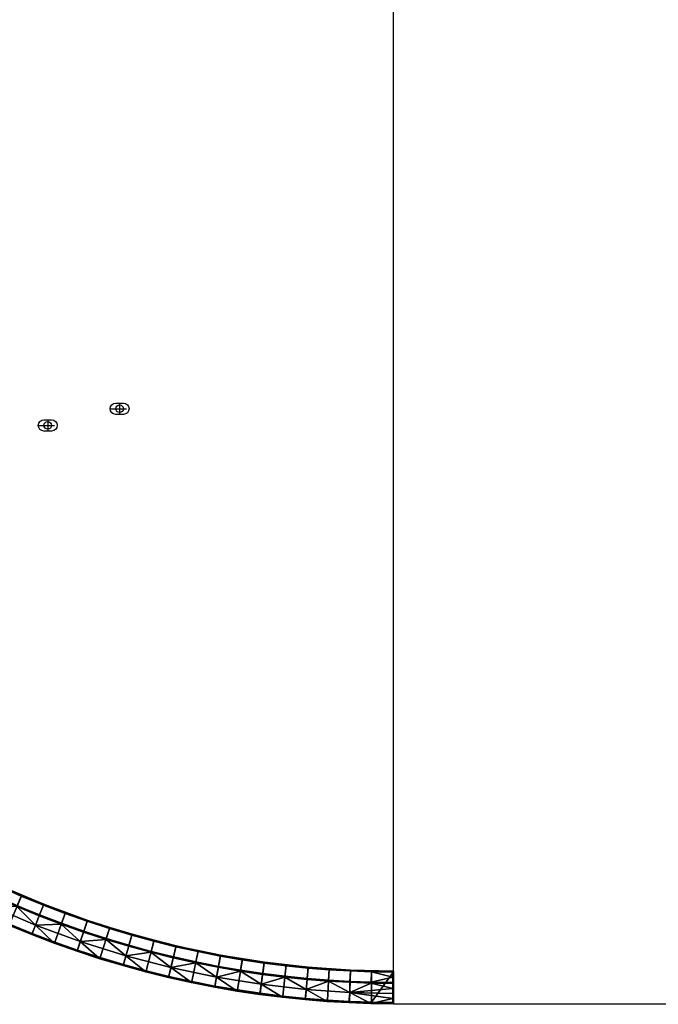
# Model space of a CAD drawing. Header units: millimetres. Extents: x -5762 to -1358, y 814 to 2464.
# Tile 3 of 27: x -5359 to -4937, y 814 to 1464. Entities that reach past the tile are written whole.
import ezdxf

# ---------------------------------------------------------------- set-up
doc = ezdxf.new("R2010")
doc.units = ezdxf.units.MM
doc.header["$MEASUREMENT"] = 0
doc.layers.add('Predefinito', color=7, linetype='Continuous', true_color=0x000000)

msp = doc.modelspace()

# ---------------------------------------------------------------- linework, layer by layer
at = {"layer": 'Predefinito'}
for p, q in [((-5292.48, 1210.93, -61.99), (-5292.48, 1204.45, -61.99)), ((-5298.24, 1207.63, -61.99), (-5287.95, 1207.63, -61.99)), ((-5345.75, 1196.63, -61.99), (-5335.46, 1196.63, -61.99)), ((-5339.99, 1199.93, -61.99), (-5339.99, 1193.45, -61.99))]:
    msp.add_line(p, q, dxfattribs=at)
at = {"layer": 'Predefinito', "color": 1, "true_color": 0xff0000}
msp.add_lwpolyline([(-5111.62, 1639.46), (-4761.57, 1639.46), (-4761.57, 814.48), (-5111.62, 814.48)], close=True, dxfattribs=at)
at = {"layer": 'Predefinito'}
for points in [[(-5294.98, 1211.38), (-5289.98, 1211.38, -1), (-5289.98, 1203.88), (-5294.98, 1203.88, -1)], [(-5342.49, 1200.38), (-5337.49, 1200.38, -1), (-5337.49, 1192.88), (-5342.49, 1192.88, -1)]]:
    msp.add_lwpolyline(points, format="xyb", close=True, dxfattribs=at)
for centre in [(-5292.48, 1207.63, -61.99), (-5339.99, 1196.63, -61.99)]:
    msp.add_circle(centre, 2.5, dxfattribs=at)

# ---------------------------------------------------------------- meshes
mesh = msp.add_polyface(dxfattribs=at)
corners = [(-5365.31, 867.42), (-5350.27, 861.25), (-5342.63, 880.54), (-5357.19, 886.51), (-5380.19, 873.97), (-5371.6, 892.85), (-5342.63, 880.54), (-5357.19, 886.51, -55.4), (-5357.19, 886.51), (-5371.6, 892.85, -55.4), (-5371.6, 892.85), (-5385.84, 899.55, -55.4), (-5342.63, 880.54, -55.4), (-5380.5, 873.28, -0.97), (-5365.61, 866.73, -0.97), (-5365.31, 867.42), (-5380.19, 873.97), (-5350.55, 860.55, -0.97), (-5335.65, 854.86, -0.97), (-5335.39, 855.57), (-5350.27, 861.25), (-5386.1, 899.01, -56), (-5371.85, 892.31, -56), (-5374.72, 886, -56), (-5389.13, 892.78, -56), (-5357.43, 885.96, -56), (-5342.85, 879.98, -56), (-5345.41, 873.54, -56), (-5360.14, 879.58, -56), (-5345.62, 872.99, -55.54), (-5348.06, 866.82, -28.49), (-5360.37, 879.05, -55.54), (-5377.71, 879.43, -28.49), (-5374.96, 885.47, -55.54), (-5389.38, 892.25, -55.54), (-5331.03, 867.42, -55.54), (-5350.55, 860.55, -0.97), (-5365.61, 866.73, -0.97), (-5380.5, 873.28, -0.97), (-5335.65, 854.86, -0.97), (-5371.57, 892.64, -55.82), (-5342.25, 880.19, -55.82), (-5342.33, 880.01, -55.96), (-5371.65, 892.46, -55.96), (-5371.51, 892.77, -55.62), (-5342.2, 880.32, -55.62), (-5342.25, 880.19, -55.82), (-5371.57, 892.64, -55.82), (-5342.33, 880.01, -55.96), (-5342.85, 879.98, -56), (-5357.43, 885.96, -56), (-5371.65, 892.46, -55.96), (-5371.85, 892.31, -56), (-5386.1, 899.01, -56), (-5357.43, 885.96, -56), (-5371.85, 892.31, -56), (-5342.2, 880.32, -55.62), (-5371.51, 892.77, -55.62), (-5357.19, 886.51, -55.4), (-5342.63, 880.54, -55.4), (-5371.51, 892.77, -55.62), (-5371.6, 892.85, -55.4), (-5357.19, 886.51, -55.4), (-5385.84, 899.55, -55.4), (-5374.77, 885.61, -55.87), (-5345.09, 873.01, -55.87), (-5345.14, 872.88, -55.72), (-5374.82, 885.49, -55.72), (-5374.69, 885.78, -55.97), (-5345.02, 873.18, -55.97), (-5345.14, 872.88, -55.72), (-5331.03, 867.42, -55.54), (-5345.62, 872.99, -55.54), (-5345.62, 872.99, -55.54), (-5360.37, 879.05, -55.54), (-5374.82, 885.49, -55.72), (-5360.37, 879.05, -55.54), (-5374.96, 885.47, -55.54), (-5360.37, 879.05, -55.54), (-5360.14, 879.58, -56), (-5345.41, 873.54, -56), (-5374.72, 886, -56), (-5389.13, 892.78, -56)]
mesh.append_faces([[corners[k] for k in face] for face in [(0, 1, 2, 3), (4, 0, 3, 5), (6, 7, 8, 8), (8, 9, 10, 10), (9, 8, 7, 7), (10, 9, 11, 11), (6, 12, 7, 7), (13, 14, 15, 16), (17, 18, 19, 20), (14, 17, 20, 15), (21, 22, 23, 24), (25, 26, 27, 28), (22, 25, 28, 23), (29, 30, 31, 31), (31, 32, 33, 33), (34, 33, 32, 32), (31, 30, 32, 32), (35, 30, 29, 29), (32, 30, 36, 37), (37, 38, 32, 32), (39, 36, 30, 30), (40, 41, 42, 43), (44, 45, 46, 47), (48, 49, 50, 50), (51, 52, 53, 53), (51, 54, 55, 55), (51, 48, 50, 50), (56, 57, 58, 59), (60, 61, 62, 62), (63, 61, 60, 60), (64, 65, 66, 67), (68, 69, 65, 64), (70, 71, 72, 72), (70, 73, 74, 74), (75, 76, 77, 77), (67, 66, 78, 78), (69, 68, 79, 80), (68, 81, 79, 79), (82, 81, 68, 68)]])
mesh = msp.add_polyface(dxfattribs=at)
corners = [(-5350.27, 861.25), (-5335.39, 855.57), (-5328.23, 875.04), (-5342.63, 880.54), (-5320.38, 850.26), (-5305.24, 845.31), (-5299.04, 865.11), (-5313.7, 869.89), (-5313.7, 869.89), (-5328.23, 875.04, -55.4), (-5328.23, 875.04), (-5299.04, 865.11), (-5313.7, 869.89, -55.4), (-5342.63, 880.54), (-5342.63, 880.54, -55.4), (-5299.04, 865.11, -55.4), (-5320.62, 849.54, -0.97), (-5305.46, 844.59, -0.97), (-5305.24, 845.31), (-5320.38, 850.26), (-5335.65, 854.86, -0.97), (-5335.39, 855.57), (-5328.44, 874.47, -56), (-5313.89, 869.33, -56), (-5316.12, 862.77, -56), (-5330.83, 867.97, -56), (-5299.22, 864.54, -56), (-5301.29, 857.92, -56), (-5342.85, 879.98, -56), (-5345.41, 873.54, -56), (-5318.45, 855.93, -28.49), (-5316.31, 862.21, -55.54), (-5301.46, 857.37, -55.54), (-5331.03, 867.42, -55.54), (-5348.06, 866.82, -28.49), (-5320.62, 849.54, -0.97), (-5335.65, 854.86, -0.97), (-5305.46, 844.59, -0.97), (-5288.33, 846.5, -28.49), (-5342.25, 880.19, -55.82), (-5313.56, 869.66, -55.82), (-5313.62, 869.47, -55.96), (-5342.33, 880.01, -55.96), (-5342.2, 880.32, -55.62), (-5313.51, 869.79, -55.62), (-5313.56, 869.66, -55.82), (-5342.25, 880.19, -55.82), (-5313.89, 869.33, -56), (-5313.62, 869.47, -55.96), (-5299.22, 864.54, -56), (-5313.89, 869.33, -56), (-5328.44, 874.47, -56), (-5342.33, 880.01, -55.96), (-5328.44, 874.47, -56), (-5342.85, 879.98, -56), (-5313.51, 869.79, -55.62), (-5313.7, 869.89, -55.4), (-5299.04, 865.11, -55.4), (-5328.23, 875.04, -55.4), (-5342.2, 880.32, -55.62), (-5342.63, 880.54, -55.4), (-5328.23, 875.04, -55.4), (-5313.51, 869.79, -55.62), (-5342.2, 880.32, -55.62), (-5328.23, 875.04, -55.4), (-5345.09, 873.01, -55.87), (-5316.04, 862.35, -55.87), (-5316.08, 862.22, -55.72), (-5345.14, 872.88, -55.72), (-5345.02, 873.18, -55.97), (-5315.98, 862.52, -55.97), (-5316.31, 862.21, -55.54), (-5316.08, 862.22, -55.72), (-5301.46, 857.37, -55.54), (-5316.31, 862.21, -55.54), (-5331.03, 867.42, -55.54), (-5331.03, 867.42, -55.54), (-5316.12, 862.77, -56), (-5301.29, 857.92, -56), (-5330.83, 867.97, -56), (-5345.41, 873.54, -56), (-5330.83, 867.97, -56), (-5315.98, 862.52, -55.97), (-5345.02, 873.18, -55.97), (-5330.83, 867.97, -56)]
mesh.append_faces([[corners[k] for k in face] for face in [(0, 1, 2, 3), (4, 5, 6, 7), (1, 4, 7, 2), (8, 9, 10, 10), (11, 12, 8, 8), (13, 10, 9, 14), (15, 12, 11, 11), (8, 12, 9, 9), (16, 17, 18, 19), (20, 16, 19, 21), (22, 23, 24, 25), (23, 26, 27, 24), (28, 22, 25, 29), (30, 31, 32, 32), (30, 33, 31, 31), (33, 30, 34, 34), (34, 30, 35, 36), (30, 37, 35, 35), (38, 30, 32, 32), (39, 40, 41, 42), (43, 44, 45, 46), (47, 48, 49, 49), (48, 50, 51, 51), (52, 53, 54, 54), (48, 51, 52, 52), (55, 56, 57, 57), (56, 55, 58, 58), (59, 60, 61, 61), (62, 63, 64, 64), (65, 66, 67, 68), (69, 70, 66, 65), (71, 72, 73, 73), (72, 74, 75, 75), (67, 76, 68, 68), (70, 77, 78, 78), (77, 70, 79, 79), (69, 80, 81, 81), (82, 83, 84, 84)]])
mesh = msp.add_polyface(dxfattribs=at)
corners = [(-5289.98, 840.74), (-5274.99, 836.65), (-5269.77, 856.72), (-5284.27, 860.69), (-5305.24, 845.31), (-5299.04, 865.11), (-5259.92, 832.91), (-5255.17, 853.11), (-5299.04, 865.11), (-5284.27, 860.69), (-5284.27, 860.69, -55.4), (-5299.04, 865.11, -55.4), (-5255.17, 853.11), (-5269.77, 856.72, -55.4), (-5269.77, 856.72), (-5305.46, 844.59, -0.97), (-5290.19, 840.01, -0.97), (-5289.98, 840.74), (-5305.24, 845.31), (-5275.19, 835.92, -0.97), (-5260.09, 832.18, -0.97), (-5259.92, 832.91), (-5274.99, 836.65), (-5299.22, 864.54, -56), (-5284.44, 860.11, -56), (-5286.34, 853.45, -56), (-5301.29, 857.92, -56), (-5269.92, 856.14, -56), (-5255.31, 852.52, -56), (-5256.89, 845.78, -56), (-5271.66, 849.44, -56), (-5288.33, 846.5, -28.49), (-5286.5, 852.89, -55.54), (-5271.81, 848.87, -55.54), (-5301.46, 857.37, -55.54), (-5318.45, 855.93, -28.49), (-5290.19, 840.01, -0.97), (-5305.46, 844.59, -0.97), (-5258.55, 838.75, -28.49), (-5260.09, 832.18, -0.97), (-5275.19, 835.92, -0.97), (-5284.38, 860.54, -55.82), (-5254.8, 852.84, -55.82), (-5254.85, 852.64, -55.96), (-5284.44, 860.34, -55.96), (-5284.35, 860.66, -55.62), (-5254.77, 852.97, -55.62), (-5254.8, 852.84, -55.82), (-5284.38, 860.54, -55.82), (-5313.56, 869.66, -55.82), (-5313.62, 869.47, -55.96), (-5313.51, 869.79, -55.62), (-5313.56, 869.66, -55.82), (-5284.44, 860.34, -55.96), (-5269.92, 856.14, -56), (-5284.44, 860.11, -56), (-5313.62, 869.47, -55.96), (-5284.44, 860.11, -56), (-5299.22, 864.54, -56), (-5254.85, 852.64, -55.96), (-5254.77, 852.97, -55.62), (-5284.35, 860.66, -55.62), (-5269.77, 856.72, -55.4), (-5255.17, 853.11, -55.4), (-5284.35, 860.66, -55.62), (-5313.51, 869.79, -55.62), (-5299.04, 865.11, -55.4), (-5284.27, 860.69, -55.4), (-5284.35, 860.66, -55.62), (-5284.27, 860.69, -55.4), (-5269.77, 856.72, -55.4), (-5286.51, 853.11, -55.87), (-5256.56, 845.32, -55.87), (-5256.59, 845.19, -55.72), (-5286.55, 852.98, -55.72), (-5286.46, 853.28, -55.97), (-5256.52, 845.49, -55.97), (-5316.04, 862.35, -55.87), (-5316.08, 862.22, -55.72), (-5315.98, 862.52, -55.97), (-5286.55, 852.98, -55.72), (-5271.81, 848.87, -55.54), (-5286.5, 852.89, -55.54), (-5256.59, 845.19, -55.72), (-5257.03, 845.21, -55.54), (-5271.81, 848.87, -55.54), (-5286.5, 852.89, -55.54), (-5301.46, 857.37, -55.54), (-5271.81, 848.87, -55.54), (-5271.66, 849.44, -56), (-5256.89, 845.78, -56), (-5301.29, 857.92, -56), (-5286.34, 853.45, -56)]
mesh.append_faces([[corners[k] for k in face] for face in [(0, 1, 2, 3), (4, 0, 3, 5), (1, 6, 7, 2), (8, 9, 10, 11), (12, 13, 14, 14), (9, 14, 13, 10), (15, 16, 17, 18), (19, 20, 21, 22), (16, 19, 22, 17), (23, 24, 25, 26), (27, 28, 29, 30), (24, 27, 30, 25), (31, 32, 33, 33), (32, 31, 34, 34), (35, 31, 36, 37), (31, 38, 39, 40), (33, 38, 31, 31), (36, 31, 40, 40), (41, 42, 43, 44), (45, 46, 47, 48), (49, 41, 44, 50), (51, 45, 48, 52), (53, 54, 55, 55), (56, 53, 57, 58), (59, 54, 53, 53), (60, 61, 62, 63), (64, 65, 66, 67), (68, 69, 70, 70), (71, 72, 73, 74), (75, 76, 72, 71), (77, 71, 74, 78), (79, 75, 71, 77), (80, 81, 82, 82), (83, 84, 85, 85), (78, 74, 86, 87), (73, 88, 74, 74), (76, 75, 89, 90), (75, 79, 91, 92), (75, 92, 89, 89)]])
mesh = msp.add_polyface(dxfattribs=at)
corners = [(-5259.92, 832.91), (-5244.76, 829.54), (-5240.49, 849.84), (-5255.17, 853.11), (-5229.52, 826.53), (-5225.74, 846.93), (-5225.74, 846.93), (-5240.49, 849.84, -55.4), (-5240.49, 849.84), (-5255.17, 853.11, -55.4), (-5255.17, 853.11), (-5269.77, 856.72, -55.4), (-5225.74, 846.93, -55.4), (-5244.91, 828.8, -0.97), (-5229.66, 825.79, -0.97), (-5229.52, 826.53), (-5244.76, 829.54), (-5214.78, 823.21, -0.97), (-5214.66, 823.96), (-5260.09, 832.18, -0.97), (-5259.92, 832.91), (-5240.62, 849.25, -56), (-5225.85, 846.34, -56), (-5227.11, 839.52, -56), (-5242.04, 842.47, -56), (-5255.31, 852.52, -56), (-5256.89, 845.78, -56), (-5212.65, 836.43, -55.54), (-5228.43, 832.42, -28.49), (-5227.22, 838.95, -55.54), (-5242.16, 841.9, -55.54), (-5258.55, 838.75, -28.49), (-5257.03, 845.21, -55.54), (-5271.81, 848.87, -55.54), (-5229.66, 825.79, -0.97), (-5244.91, 828.8, -0.97), (-5260.09, 832.18, -0.97), (-5214.78, 823.21, -0.97), (-5254.8, 852.84, -55.82), (-5224.88, 846.59, -55.82), (-5224.91, 846.39, -55.96), (-5254.85, 852.64, -55.96), (-5254.77, 852.97, -55.62), (-5224.85, 846.72, -55.62), (-5224.88, 846.59, -55.82), (-5254.8, 852.84, -55.82), (-5224.91, 846.39, -55.96), (-5211.45, 843.85, -56), (-5225.85, 846.34, -56), (-5254.85, 852.64, -55.96), (-5240.62, 849.25, -56), (-5255.31, 852.52, -56), (-5255.31, 852.52, -56), (-5269.92, 856.14, -56), (-5225.85, 846.34, -56), (-5240.62, 849.25, -56), (-5224.85, 846.72, -55.62), (-5254.77, 852.97, -55.62), (-5240.49, 849.84, -55.4), (-5225.74, 846.93, -55.4), (-5254.77, 852.97, -55.62), (-5255.17, 853.11, -55.4), (-5240.49, 849.84, -55.4), (-5256.56, 845.32, -55.87), (-5226.27, 838.99, -55.87), (-5226.3, 838.86, -55.72), (-5256.59, 845.19, -55.72), (-5256.52, 845.49, -55.97), (-5226.24, 839.17, -55.97), (-5226.3, 838.86, -55.72), (-5212.65, 836.43, -55.54), (-5227.22, 838.95, -55.54), (-5256.59, 845.19, -55.72), (-5242.16, 841.9, -55.54), (-5257.03, 845.21, -55.54), (-5227.22, 838.95, -55.54), (-5242.16, 841.9, -55.54), (-5242.16, 841.9, -55.54), (-5242.04, 842.47, -56), (-5227.11, 839.52, -56), (-5256.89, 845.78, -56), (-5212.55, 837, -56)]
mesh.append_faces([[corners[k] for k in face] for face in [(0, 1, 2, 3), (1, 4, 5, 2), (6, 7, 8, 8), (8, 9, 10, 10), (9, 11, 10, 10), (7, 6, 12, 12), (7, 9, 8, 8), (13, 14, 15, 16), (14, 17, 18, 15), (19, 13, 16, 20), (21, 22, 23, 24), (25, 21, 24, 26), (27, 28, 29, 29), (30, 31, 32, 32), (31, 33, 32, 32), (29, 28, 30, 30), (31, 28, 34, 35), (28, 31, 30, 30), (31, 35, 36, 36), (28, 37, 34, 34), (38, 39, 40, 41), (42, 43, 44, 45), (46, 47, 48, 48), (49, 50, 51, 51), (49, 52, 53, 53), (46, 54, 55, 55), (49, 46, 55, 55), (56, 57, 58, 59), (60, 61, 62, 62), (63, 64, 65, 66), (67, 68, 64, 63), (69, 70, 71, 71), (72, 73, 74, 74), (69, 75, 76, 76), (66, 65, 77, 77), (68, 67, 78, 79), (67, 80, 78, 78), (79, 81, 68, 68)]])
mesh = msp.add_polyface(dxfattribs=at)
corners = [(-5229.52, 826.53), (-5214.66, 823.96), (-5211.36, 844.44), (-5225.74, 846.93), (-5199.74, 821.73), (-5184.77, 819.85), (-5182.43, 840.47), (-5196.91, 842.28), (-5196.91, 842.28), (-5211.36, 844.44, -55.4), (-5211.36, 844.44), (-5182.43, 840.47), (-5182.43, 840.47, -55.4), (-5196.91, 842.28, -55.4), (-5225.74, 846.93), (-5225.74, 846.93, -55.4), (-5199.84, 820.98, -0.97), (-5184.86, 819.1, -0.97), (-5184.77, 819.85), (-5199.74, 821.73), (-5214.78, 823.21, -0.97), (-5214.66, 823.96), (-5211.45, 843.85, -56), (-5197, 841.69, -56), (-5197.94, 834.82, -56), (-5212.55, 837, -56), (-5182.49, 839.87, -56), (-5183.28, 832.98, -56), (-5225.85, 846.34, -56), (-5227.11, 839.52, -56), (-5183.34, 832.41, -55.54), (-5198.92, 827.67, -28.49), (-5198.02, 834.25, -55.54), (-5212.65, 836.43, -55.54), (-5169.23, 824.29, -28.49), (-5228.43, 832.42, -28.49), (-5199.84, 820.98, -0.97), (-5214.78, 823.21, -0.97), (-5184.86, 819.1, -0.97), (-5196.73, 842.08, -55.82), (-5168.41, 838.85, -55.82), (-5168.43, 838.65, -55.96), (-5196.76, 841.88, -55.96), (-5196.71, 842.21, -55.62), (-5168.4, 838.99, -55.62), (-5168.41, 838.85, -55.82), (-5196.73, 842.08, -55.82), (-5224.88, 846.59, -55.82), (-5224.91, 846.39, -55.96), (-5224.85, 846.72, -55.62), (-5224.88, 846.59, -55.82), (-5196.76, 841.88, -55.96), (-5197, 841.69, -56), (-5211.45, 843.85, -56), (-5182.49, 839.87, -56), (-5197, 841.69, -56), (-5224.91, 846.39, -55.96), (-5168.43, 838.65, -55.96), (-5182.49, 839.87, -56), (-5196.71, 842.21, -55.62), (-5224.85, 846.72, -55.62), (-5211.36, 844.44, -55.4), (-5196.91, 842.28, -55.4), (-5168.4, 838.99, -55.62), (-5182.43, 840.47, -55.4), (-5225.74, 846.93, -55.4), (-5211.36, 844.44, -55.4), (-5224.85, 846.72, -55.62), (-5197.78, 834.43, -55.87), (-5169.11, 831.16, -55.87), (-5169.12, 831.03, -55.72), (-5197.8, 834.29, -55.72), (-5197.75, 834.61, -55.97), (-5169.09, 831.34, -55.97), (-5226.27, 838.99, -55.87), (-5226.3, 838.86, -55.72), (-5226.24, 839.17, -55.97), (-5197.8, 834.29, -55.72), (-5198.02, 834.25, -55.54), (-5212.65, 836.43, -55.54), (-5183.34, 832.41, -55.54), (-5198.02, 834.25, -55.54), (-5212.65, 836.43, -55.54), (-5183.34, 832.41, -55.54), (-5212.55, 837, -56), (-5197.94, 834.82, -56), (-5183.28, 832.98, -56)]
mesh.append_faces([[corners[k] for k in face] for face in [(0, 1, 2, 3), (4, 5, 6, 7), (1, 4, 7, 2), (8, 9, 10, 10), (8, 11, 12, 13), (14, 10, 9, 15), (13, 9, 8, 8), (16, 17, 18, 19), (20, 16, 19, 21), (22, 23, 24, 25), (23, 26, 27, 24), (28, 22, 25, 29), (30, 31, 32, 32), (31, 33, 32, 32), (30, 34, 31, 31), (35, 31, 36, 37), (31, 35, 33, 33), (38, 36, 31, 31), (39, 40, 41, 42), (43, 44, 45, 46), (47, 39, 42, 48), (49, 43, 46, 50), (51, 52, 53, 53), (51, 54, 55, 55), (56, 51, 53, 53), (51, 57, 58, 58), (59, 60, 61, 62), (63, 59, 62, 64), (65, 66, 67, 67), (68, 69, 70, 71), (72, 73, 69, 68), (74, 68, 71, 75), (76, 72, 68, 74), (77, 78, 79, 79), (77, 80, 81, 81), (75, 71, 82, 82), (71, 70, 83, 83), (72, 76, 84, 85), (73, 72, 85, 86)]])
mesh = msp.add_polyface(dxfattribs=at)
corners = [(-5169.76, 818.32), (-5155.22, 817.18), (-5153.97, 837.88), (-5167.9, 838.98), (-5184.77, 819.85), (-5182.43, 840.47), (-5140.65, 816.36), (-5140.01, 837.09), (-5167.9, 838.98), (-5182.43, 840.47, -55.4), (-5182.43, 840.47), (-5140.01, 837.09), (-5140.01, 837.09, -55.4), (-5153.97, 837.88), (-5153.97, 837.88, -55.4), (-5167.9, 838.98, -55.4), (-5169.83, 817.57, -0.97), (-5155.42, 816.43, -0.97), (-5155.22, 817.18), (-5169.76, 818.32), (-5140.98, 815.61, -0.97), (-5140.65, 816.36), (-5184.86, 819.1, -0.97), (-5184.77, 819.85), (-5182.49, 839.87, -56), (-5167.95, 838.39, -56), (-5168.58, 831.49, -56), (-5183.28, 832.98, -56), (-5154.01, 837.28, -56), (-5140.04, 836.49, -56), (-5140.35, 829.57, -56), (-5154.47, 830.37, -56), (-5140.38, 828.99, -55.54), (-5140.38, 822.34, -28.49), (-5154.51, 829.79, -55.54), (-5169.23, 824.29, -28.49), (-5168.63, 830.9, -55.54), (-5183.34, 832.41, -55.54), (-5198.92, 827.67, -28.49), (-5169.83, 817.57, -0.97), (-5184.86, 819.1, -0.97), (-5140.98, 815.61, -0.97), (-5155.42, 816.43, -0.97), (-5168.41, 838.85, -55.82), (-5139.97, 836.91, -55.82), (-5139.98, 836.71, -55.96), (-5168.43, 838.65, -55.96), (-5168.4, 838.99, -55.62), (-5139.96, 837.05, -55.62), (-5168.41, 838.85, -55.82), (-5168.43, 838.65, -55.96), (-5154.01, 837.28, -56), (-5167.95, 838.39, -56), (-5167.95, 838.39, -56), (-5182.49, 839.87, -56), (-5140.04, 836.49, -56), (-5154.01, 837.28, -56), (-5139.96, 837.05, -55.62), (-5168.4, 838.99, -55.62), (-5167.9, 838.98, -55.4), (-5153.97, 837.88, -55.4), (-5182.43, 840.47, -55.4), (-5167.9, 838.98, -55.4), (-5168.4, 838.99, -55.62), (-5169.11, 831.16, -55.87), (-5140.32, 829.2, -55.87), (-5140.33, 829.06, -55.72), (-5169.12, 831.03, -55.72), (-5169.09, 831.34, -55.97), (-5140.31, 829.38, -55.97), (-5169.12, 831.03, -55.72), (-5154.51, 829.79, -55.54), (-5168.63, 830.9, -55.54), (-5168.63, 830.9, -55.54), (-5183.34, 832.41, -55.54), (-5140.33, 829.06, -55.72), (-5140.38, 828.99, -55.54), (-5154.51, 829.79, -55.54), (-5154.51, 829.79, -55.54), (-5168.58, 831.49, -56), (-5154.47, 830.37, -56), (-5183.28, 832.98, -56)]
mesh.append_faces([[corners[k] for k in face] for face in [(0, 1, 2, 3), (4, 0, 3, 5), (1, 6, 7, 2), (8, 9, 10, 10), (11, 12, 13, 13), (14, 8, 13, 13), (8, 15, 9, 9), (14, 15, 8, 8), (12, 14, 13, 13), (16, 17, 18, 19), (17, 20, 21, 18), (22, 16, 19, 23), (24, 25, 26, 27), (28, 29, 30, 31), (25, 28, 31, 26), (32, 33, 34, 34), (34, 35, 36, 36), (36, 35, 37, 37), (38, 35, 39, 40), (35, 33, 41, 42), (33, 35, 34, 34), (35, 42, 39, 39), (43, 44, 45, 46), (47, 48, 44, 49), (50, 51, 52, 52), (50, 53, 54, 54), (45, 55, 56, 56), (45, 51, 50, 50), (57, 58, 59, 60), (61, 62, 63, 63), (64, 65, 66, 67), (68, 69, 65, 64), (70, 71, 72, 72), (70, 73, 74, 74), (75, 76, 77, 77), (66, 78, 67, 67), (69, 68, 79, 80), (81, 79, 68, 68)]])
mesh = msp.add_polyface(dxfattribs=at)
corners = [(-5140.65, 816.36), (-5126.06, 815.86), (-5126.04, 836.61), (-5140.01, 837.09), (-5111.47, 835.84), (-5126.04, 836.61, -55.4), (-5140.01, 837.09), (-5126.04, 836.61), (-5140.01, 837.09, -55.4), (-5112.07, 814.94, -0.97), (-5111.86, 814.97, -0.93), (-5126.53, 815.12, -0.97), (-5111.81, 814.99, -0.91), (-5140.98, 815.61, -0.97), (-5126.06, 815.86), (-5140.65, 816.36), (-5111.48, 815.33, -0.47), (-5140.04, 836.49, -56), (-5126.06, 836.01, -56), (-5126.21, 829.09, -56), (-5140.35, 829.57, -56), (-5140.38, 822.34, -28.49), (-5140.38, 828.99, -55.54), (-5126.23, 828.5, -55.54), (-5112.07, 824.98, -41.9), (-5112.07, 824.98, -41.9), (-5112.07, 821.64, -28.26), (-5112.07, 818.29, -14.61), (-5126.53, 815.12, -0.97), (-5140.98, 815.61, -0.97), (-5112.07, 814.94, -0.97), (-5139.98, 836.71, -55.96), (-5126.06, 836.01, -56), (-5140.04, 836.49, -56), (-5112.07, 835.95, -55.99), (-5126.06, 836.01, -56), (-5112.07, 836.06, -55.96), (-5112.07, 836.17, -55.9), (-5139.97, 836.91, -55.82), (-5112.07, 836.27, -55.82), (-5112.07, 836.17, -55.9), (-5112.07, 836.43, -55.51), (-5112.07, 836.4, -55.62), (-5139.96, 837.05, -55.62), (-5112.07, 836.4, -55.62), (-5112.07, 836.35, -55.73), (-5112.07, 836.43, -55.51), (-5139.96, 837.05, -55.62), (-5126.04, 836.61, -55.4), (-5112.07, 836.35, -55.73), (-5140.01, 837.09, -55.4), (-5126.04, 836.61, -55.4), (-5139.96, 837.05, -55.62), (-5153.97, 837.88, -55.4), (-5140.33, 829.06, -55.72), (-5126.23, 828.5, -55.54), (-5140.38, 828.99, -55.54), (-5112.07, 828.36, -55.63), (-5126.23, 828.5, -55.54), (-5140.33, 829.06, -55.72), (-5112.07, 828.41, -55.72), (-5112.07, 828.36, -55.63), (-5140.33, 829.06, -55.72), (-5112.07, 828.47, -55.8), (-5140.32, 829.2, -55.87), (-5112.07, 828.54, -55.87), (-5112.07, 828.47, -55.8), (-5112.07, 828.82, -55.99), (-5140.31, 829.38, -55.97), (-5126.21, 829.09, -56), (-5112.07, 828.63, -55.93), (-5140.35, 829.57, -56), (-5126.21, 829.09, -56), (-5140.31, 829.38, -55.97), (-5154.47, 830.37, -56)]
mesh.append_faces([[corners[k] for k in face] for face in [(0, 1, 2, 3), (1, 4, 2, 2), (5, 6, 7, 7), (8, 6, 5, 5), (9, 10, 11, 11), (10, 12, 11, 11), (13, 11, 14, 15), (16, 14, 11, 11), (17, 18, 19, 20), (21, 22, 23, 23), (23, 24, 21, 21), (25, 26, 21, 21), (21, 27, 28, 28), (21, 28, 29, 29), (27, 30, 28, 28), (31, 32, 33, 33), (34, 35, 31, 31), (36, 34, 31, 31), (37, 36, 31, 31), (38, 37, 31, 31), (39, 40, 38, 38), (41, 42, 43, 43), (44, 45, 43, 43), (46, 47, 48, 48), (49, 39, 38, 38), (50, 51, 52, 52), (43, 49, 38, 38), (52, 53, 50, 50), (54, 55, 56, 56), (57, 58, 59, 59), (60, 61, 62, 62), (63, 60, 62, 62), (64, 63, 62, 62), (65, 66, 64, 64), (67, 68, 69, 69), (70, 65, 64, 64), (71, 72, 73, 73), (73, 70, 64, 64), (73, 74, 71, 71)]])
mesh = msp.add_polyface(dxfattribs=at)
corners = [(-5111.47, 815.7), (-5111.47, 835.84), (-5126.06, 815.86), (-5112.07, 814.94, -0.97), (-5111.97, 814.95, -0.96), (-5111.92, 814.96, -0.95), (-5112.02, 814.95, -0.97), (-5111.86, 814.97, -0.93), (-5126.53, 815.12, -0.97), (-5111.81, 814.99, -0.91), (-5111.76, 815.01, -0.88), (-5111.71, 815.04, -0.85), (-5111.67, 815.07, -0.81), (-5111.63, 815.1, -0.77), (-5111.59, 815.13, -0.73), (-5111.53, 815.21, -0.63), (-5111.56, 815.17, -0.68), (-5111.51, 815.25, -0.58), (-5111.49, 815.29, -0.52), (-5111.48, 815.33, -0.47), (-5126.06, 815.86), (-5111.47, 815.37, -0.42), (-5111.47, 815.41, -0.37), (-5111.47, 815.7), (-5112.07, 818.29, -14.61), (-5140.38, 822.34, -28.49), (-5112.07, 821.64, -28.26), (-5112.02, 814.95, -0.97), (-5112.07, 814.94, -0.97), (-5112.07, 818.29, -14.61), (-5111.97, 814.95, -0.96), (-5112.07, 821.64, -28.26), (-5111.96, 828.34, -55.54), (-5111.51, 828.7, -55.45), (-5111.48, 828.81, -55.43), (-5111.49, 815.29, -0.52), (-5111.85, 828.37, -55.53), (-5111.92, 814.96, -0.95), (-5111.81, 814.99, -0.91), (-5111.86, 814.97, -0.93), (-5111.74, 828.43, -55.52), (-5111.71, 815.04, -0.85), (-5111.76, 815.01, -0.88), (-5111.65, 828.5, -55.5), (-5111.63, 815.1, -0.77), (-5111.67, 815.07, -0.81), (-5111.57, 828.6, -55.48), (-5111.56, 815.17, -0.68), (-5111.59, 815.13, -0.73), (-5111.51, 815.25, -0.58), (-5111.53, 815.21, -0.63), (-5111.48, 815.33, -0.47), (-5111.47, 815.37, -0.42), (-5111.47, 828.91, -55.4), (-5111.47, 815.41, -0.37)]
mesh.append_faces([[corners[k] for k in face] for face in [(0, 1, 2, 2), (3, 4, 5, 5), (6, 4, 3, 3), (5, 7, 3, 3), (8, 9, 10, 10), (8, 10, 11, 11), (12, 13, 8, 8), (12, 8, 11, 11), (14, 8, 13, 13), (15, 8, 16, 16), (8, 15, 17, 17), (8, 18, 19, 19), (20, 19, 21, 21), (8, 17, 18, 18), (22, 20, 21, 21), (22, 23, 20, 20), (16, 8, 14, 14), (24, 25, 26, 26), (27, 28, 29, 29), (29, 30, 27, 27), (31, 30, 29, 29), (31, 32, 30, 30), (33, 34, 35, 35), (32, 36, 37, 37), (37, 30, 32, 32), (36, 38, 39, 39), (36, 39, 37, 37), (40, 41, 42, 42), (43, 44, 45, 45), (43, 45, 41, 41), (40, 42, 38, 38), (46, 47, 48, 48), (33, 49, 50, 50), (46, 50, 47, 47), (51, 34, 52, 52), (52, 53, 54, 54), (49, 33, 35, 35), (43, 48, 44, 44)]])
mesh = msp.add_polyface(dxfattribs=at)
corners = [(-5111.47, 828.91, -55.4), (-5111.47, 832.38, -55.4), (-5111.47, 835.84, -27.7), (-5111.47, 835.84, -55.4), (-5111.47, 835.84), (-5111.47, 815.7), (-5112.07, 832.38, -56), (-5126.06, 836.01, -56), (-5112.07, 835.84, -56), (-5126.21, 829.09, -56), (-5112.07, 832.38, -56), (-5112.07, 828.91, -56), (-5111.77, 828.91, -55.92), (-5111.65, 835.84, -55.82), (-5111.65, 828.91, -55.82), (-5111.49, 828.91, -55.56), (-5111.55, 828.91, -55.7), (-5111.49, 835.84, -55.56), (-5111.55, 835.84, -55.7), (-5112.07, 832.38, -56), (-5111.92, 828.91, -55.98), (-5112.07, 828.91, -56), (-5111.92, 835.84, -55.98), (-5111.77, 828.91, -55.92), (-5111.47, 832.38, -55.4), (-5111.47, 828.91, -55.4), (-5111.47, 832.38, -55.4), (-5111.47, 835.84, -55.4), (-5112.07, 835.84, -56), (-5111.77, 835.84, -55.92), (-5111.47, 835.84, -27.7), (-5111.47, 835.84, -55.4), (-5111.48, 835.95, -55.4), (-5111.51, 836.06), (-5111.47, 835.84), (-5111.47, 835.84, -27.7), (-5112.07, 835.95, -55.99), (-5112.07, 835.84, -56), (-5126.06, 836.01, -56), (-5112.07, 828.72, -55.97), (-5140.31, 829.38, -55.97), (-5112.07, 828.82, -55.99), (-5126.21, 829.09, -56), (-5112.07, 828.91, -56), (-5112.07, 828.82, -55.99), (-5111.48, 828.81, -55.43), (-5111.49, 828.91, -55.56), (-5111.47, 828.91, -55.4), (-5111.54, 828.73, -55.61), (-5111.55, 828.91, -55.7), (-5111.92, 828.91, -55.98), (-5112.07, 828.82, -55.99), (-5112.07, 828.91, -56), (-5111.77, 828.91, -55.92), (-5111.87, 828.72, -55.93), (-5111.48, 835.95, -55.4), (-5111.47, 835.84, -55.4), (-5111.49, 835.84, -55.56), (-5111.55, 836.06, -55.6), (-5111.49, 835.84, -55.56), (-5111.55, 835.84, -55.7), (-5111.55, 835.84, -55.7), (-5111.65, 835.84, -55.82), (-5111.68, 836.08, -55.79), (-5111.87, 836.06, -55.92), (-5111.77, 835.84, -55.92), (-5111.92, 835.84, -55.98), (-5112.07, 835.95, -55.99), (-5111.92, 835.84, -55.98), (-5112.07, 835.84, -56), (-5111.65, 835.84, -55.82), (-5111.77, 835.84, -55.92)]
mesh.append_faces([[corners[k] for k in face] for face in [(0, 1, 2, 2), (2, 1, 3, 3), (4, 5, 2, 2), (6, 7, 8, 8), (9, 7, 6, 6), (9, 10, 11, 11), (12, 13, 14, 14), (15, 16, 17, 17), (14, 18, 16, 16), (19, 20, 21, 21), (19, 22, 20, 20), (20, 22, 23, 23), (24, 25, 15, 15), (14, 13, 18, 18), (18, 17, 16, 16), (26, 17, 27, 27), (22, 19, 28, 28), (29, 23, 22, 22), (12, 29, 13, 13), (17, 24, 15, 15), (30, 31, 32, 32), (33, 34, 35, 35), (33, 30, 32, 32), (36, 37, 38, 38), (39, 40, 41, 41), (42, 43, 44, 44), (45, 46, 47, 47), (48, 49, 46, 46), (50, 51, 52, 52), (53, 54, 50, 50), (55, 56, 57, 57), (58, 59, 60, 60), (58, 61, 62, 63), (55, 57, 58, 58), (64, 65, 66, 66), (67, 68, 69, 69), (66, 67, 64, 64), (63, 70, 71, 64)]])
mesh = msp.add_polyface(dxfattribs=at)
corners = [(-5111.47, 835.84, -27.7), (-5111.47, 815.7), (-5111.47, 828.91, -55.4), (-5112.07, 824.98, -41.9), (-5126.23, 828.5, -55.54), (-5112.07, 828.33, -55.54), (-5112.07, 824.98, -41.9), (-5112.07, 828.33, -55.54), (-5111.96, 828.34, -55.54), (-5112.07, 821.64, -28.26), (-5111.53, 815.21, -0.63), (-5111.57, 828.6, -55.48), (-5111.51, 828.7, -55.45), (-5111.48, 828.81, -55.43), (-5111.47, 828.91, -55.4), (-5111.47, 815.37, -0.42), (-5111.71, 815.04, -0.85), (-5111.74, 828.43, -55.52), (-5111.65, 828.5, -55.5), (-5111.81, 814.99, -0.91), (-5111.85, 828.37, -55.53), (-5111.59, 815.13, -0.73), (-5111.48, 815.33, -0.47), (-5111.49, 815.29, -0.52), (-5112.07, 828.36, -55.63), (-5112.07, 828.33, -55.54), (-5126.23, 828.5, -55.54), (-5112.07, 828.63, -55.93), (-5140.31, 829.38, -55.97), (-5112.07, 828.72, -55.97), (-5111.84, 828.4, -55.6), (-5111.93, 828.55, -55.86), (-5111.74, 828.53, -55.72), (-5111.67, 828.71, -55.8), (-5111.54, 828.73, -55.61), (-5111.6, 828.57, -55.54), (-5111.87, 828.72, -55.93), (-5111.74, 828.43, -55.52), (-5111.85, 828.37, -55.53), (-5111.74, 828.43, -55.52), (-5111.96, 828.34, -55.54), (-5111.85, 828.37, -55.53), (-5111.65, 828.5, -55.5), (-5111.57, 828.6, -55.48), (-5111.65, 828.5, -55.5), (-5112.07, 828.36, -55.63), (-5111.96, 828.34, -55.54), (-5112.07, 828.33, -55.54), (-5112.07, 828.41, -55.72), (-5112.07, 828.47, -55.8), (-5112.07, 828.54, -55.87), (-5112.07, 828.63, -55.93), (-5111.57, 828.6, -55.48), (-5111.48, 828.81, -55.43), (-5111.51, 828.7, -55.45), (-5111.49, 828.91, -55.56), (-5111.65, 828.91, -55.82), (-5111.55, 828.91, -55.7), (-5111.77, 828.91, -55.92), (-5112.07, 828.72, -55.97), (-5112.07, 828.82, -55.99), (-5111.92, 828.91, -55.98), (-5111.51, 828.7, -55.45), (-5111.47, 815.7), (-5111.47, 815.41, -0.37), (-5111.47, 828.91, -55.4)]
mesh.append_faces([[corners[k] for k in face] for face in [(0, 1, 2, 2), (3, 4, 5, 5), (6, 7, 8, 8), (9, 6, 8, 8), (10, 11, 12, 12), (13, 14, 15, 15), (16, 17, 18, 18), (17, 19, 20, 20), (11, 21, 18, 18), (22, 23, 13, 13), (24, 25, 26, 26), (27, 28, 29, 29), (30, 31, 32, 32), (33, 34, 35, 32), (36, 33, 32, 31), (30, 37, 38, 38), (32, 39, 30, 30), (40, 30, 41, 41), (42, 35, 43, 43), (39, 32, 44, 44), (35, 42, 32, 32), (45, 46, 47, 47), (45, 30, 40, 40), (48, 49, 30, 30), (48, 30, 45, 45), (31, 49, 50, 50), (50, 51, 31, 31), (30, 49, 31, 31), (52, 35, 34, 34), (34, 53, 54, 54), (55, 53, 34, 34), (33, 56, 57, 34), (31, 51, 36, 36), (36, 58, 56, 33), (36, 51, 59, 59), (59, 60, 36, 36), (36, 60, 61, 61), (34, 62, 52, 52), (63, 64, 65, 65)]])
mesh = msp.add_polyface(dxfattribs=at)
corners = [(-5112.07, 836.44), (-5111.47, 835.84), (-5111.51, 836.06), (-5111.65, 836.27), (-5111.85, 836.4), (-5126.04, 836.61), (-5112.07, 836.44, -27.7), (-5126.04, 836.61), (-5112.07, 836.44), (-5126.04, 836.61, -55.4), (-5112.07, 836.44, -27.7), (-5112.07, 836.44, -55.4), (-5111.51, 836.06), (-5111.51, 836.06, -55.4), (-5111.57, 836.17, -55.4), (-5111.48, 835.95, -55.4), (-5111.65, 836.27), (-5111.65, 836.27, -55.4), (-5111.74, 836.35, -55.4), (-5111.85, 836.4), (-5111.85, 836.4, -55.4), (-5111.96, 836.43, -55.4), (-5112.07, 836.44, -27.7), (-5112.07, 836.44, -55.4), (-5112.07, 836.44), (-5126.04, 836.61, -55.4), (-5112.07, 836.44, -55.4), (-5112.07, 836.43, -55.51), (-5111.77, 836.27, -55.7), (-5111.63, 836.24, -55.51), (-5111.55, 836.06, -55.6), (-5111.68, 836.08, -55.79), (-5111.96, 836.24, -55.84), (-5111.87, 836.06, -55.92), (-5111.51, 836.06, -55.4), (-5111.48, 835.95, -55.4), (-5112.07, 836.17, -55.9), (-5112.07, 836.06, -55.96), (-5112.07, 835.95, -55.99), (-5111.57, 836.17, -55.4), (-5111.65, 836.27, -55.4), (-5111.74, 836.35, -55.4), (-5111.85, 836.4, -55.4), (-5112.07, 836.43, -55.51), (-5111.96, 836.43, -55.4), (-5111.85, 836.4, -55.4), (-5112.07, 836.44, -55.4), (-5112.07, 836.35, -55.73), (-5112.07, 836.27, -55.82), (-5112.07, 836.4, -55.62)]
mesh.append_faces([[corners[k] for k in face] for face in [(0, 1, 2, 2), (0, 3, 4, 4), (0, 5, 1, 1), (2, 3, 0, 0), (6, 7, 8, 8), (9, 7, 6, 6), (10, 11, 9, 9), (12, 13, 14, 14), (13, 12, 15, 15), (16, 17, 18, 18), (19, 20, 21, 21), (20, 19, 18, 18), (17, 16, 14, 14), (12, 14, 16, 16), (16, 18, 19, 19), (22, 21, 23, 23), (22, 24, 19, 19), (21, 22, 19, 19), (25, 26, 27, 27), (28, 29, 30, 31), (32, 28, 31, 33), (30, 34, 35, 35), (36, 33, 37, 37), (33, 38, 37, 37), (34, 30, 39, 39), (29, 40, 39, 39), (41, 40, 29, 29), (42, 41, 28, 28), (43, 44, 45, 45), (41, 29, 28, 28), (46, 44, 43, 43), (36, 32, 33, 33), (47, 28, 32, 32), (48, 32, 36, 36), (49, 28, 47, 47), (47, 32, 48, 48), (49, 42, 28, 28), (49, 43, 42, 42), (29, 39, 30, 30)]])

doc.saveas('drawing.dxf')
